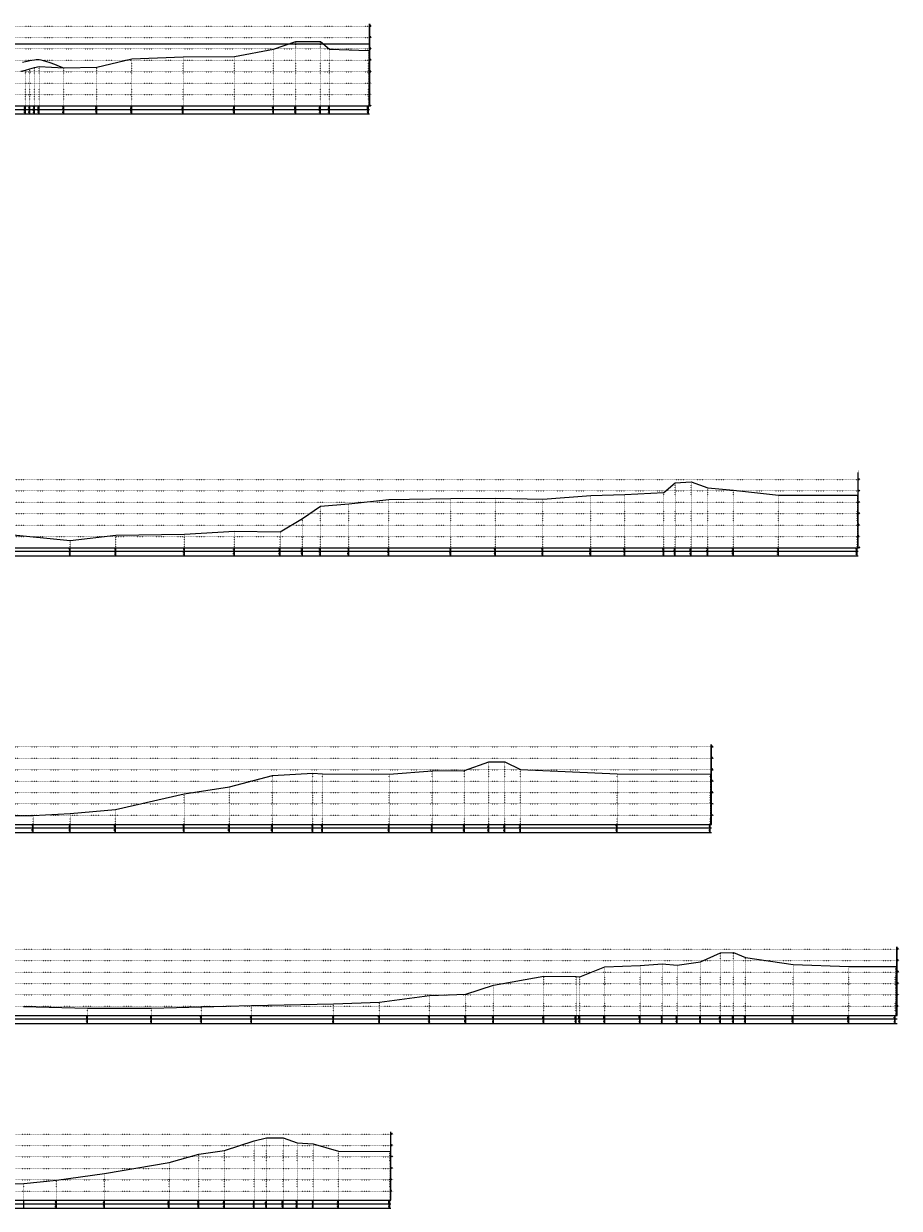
# Model space of a CAD drawing. Extents: x 391415 to 399140, y 3188456 to 3193757.
# Tile 3 of 3: x 395301 to 399140, y 3188456 to 3193646. Entities that reach past the tile are written whole.
import ezdxf
from ezdxf.enums import TextEntityAlignment as Align

# ---------------------------------------------------------------- set-up
doc = ezdxf.new("R2010")
doc.units = 0
doc.linetypes.add('X4', pattern=[1.6, 0, -1.6])
doc.layers.add('DESIGN_CENTER', color=1, linetype='CONTINUOUS', lineweight=0)
doc.layers.add('WSE_22_190', color=4, linetype='CONTINUOUS', lineweight=0)
for name, color, linetype in [('DMX', 1, 'CONTINUOUS'), ('zdm1', 2, 'CONTINUOUS'), ('ZDMT5', 3, 'CONTINUOUS')]:
    doc.layers.add(name, color=color, linetype=linetype)
doc.styles.add('HZ', font='rs.shx', dxfattribs={"width": 0.8, "bigfont": 'hztxt.shx'})

msp = doc.modelspace()

# ---------------------------------------------------------------- linework, layer by layer
at = {"layer": 'DESIGN_CENTER', "color": 1}
msp.add_lwpolyline([(395296.2, 3193476.8), (395308.7, 3193479.6), (395316.2, 3193481.3), (395328.7, 3193484), (395336.2, 3193485.4), (395348.7, 3193487.4), (395356.2, 3193488.3), (395368.7, 3193489.6), (395376.2, 3193487.8), (395396.2, 3193482.3), (395416.2, 3193475.7), (395436.2, 3193468.2), (395456.2, 3193460.2), (395476.2, 3193452.4), (395476.9, 3193452.2), (395621.3, 3193455.5), (395774.7, 3193491.3), (396000.3, 3193501.2), (396224.7, 3193501.7), (396396.8, 3193534.5), (396494.1, 3193568.3), (396601.6, 3193568.3), (396641.2, 3193533.7), (396812.7, 3193528.2)], dxfattribs=at)
at = {"layer": 'DMX', "linetype": 'Continuous', "flags": 128}
for points in [[(395288.7, 3193437.5), (395308.7, 3193442.8), (395328.7, 3193448.3), (395348.7, 3193453.6), (395368.7, 3193458.7), (395476.9, 3193452.2), (395621.3, 3193455.5), (395774.7, 3193491.3), (396000.3, 3193501.2), (396224.7, 3193501.7), (396396.8, 3193534.5), (396494.1, 3193568.3), (396601.6, 3193568.3), (396641.2, 3193533.7), (396812.7, 3193528.2)], [(395225.6, 3191409.2), (395505.5, 3191382.4), (395705.3, 3191405.1), (396005.5, 3191409.7), (396225.6, 3191422.2), (396425.4, 3191419.8), (396522.8, 3191478), (396602.3, 3191532.7), (396726.9, 3191542.2), (396902.1, 3191561.7), (397173.4, 3191565.7), (397369.1, 3191567.7), (397576.8, 3191562.2), (397787.9, 3191578.7), (397936.8, 3191583.2), (398107.4, 3191591.9), (398157.4, 3191634.7), (398226.9, 3191638.7), (398300.5, 3191612), (398412, 3191602.2), (398610, 3191580.8), (398954.1, 3191580.6)], [(394817.9, 3190173), (395343.3, 3190177.4), (395504.6, 3190185.9), (395703.5, 3190204.1), (396004.6, 3190271.7), (396203.5, 3190303.1), (396391.6, 3190351.9), (396568.3, 3190362.9), (396610.7, 3190360.2), (396903, 3190358.9), (397092.2, 3190372.9), (397233.1, 3190374.1), (397340.4, 3190411.9), (397410.5, 3190411.9), (397479.4, 3190378.2), (397902.8, 3190360.1), (398310.6, 3190358.3)], [(395300.4, 3189341.1), (395580.9, 3189332.7), (395861.4, 3189333.3), (396080.9, 3189339), (396300.3, 3189344.5), (396660, 3189351.4), (396861.3, 3189358.8), (397080.8, 3189389), (397239.1, 3189394.4), (397361.3, 3189433.9), (397580.7, 3189473), (397722.9, 3189471.7), (397739, 3189471.1), (397848.8, 3189514.5), (398003.9, 3189519.3), (398100.4, 3189527), (398165.8, 3189521.7), (398268.4, 3189536.4), (398356.2, 3189575.5), (398412.3, 3189576.5), (398464.8, 3189555), (398674, 3189524.8), (398917.9, 3189516), (399122, 3189515.6), (399124.6, 3189515.7)], [(395090.3, 3188558.7), (395301.8, 3188565.6), (395444.5, 3188579.1), (395656, 3188609.4), (395938.8, 3188657.2), (396068.7, 3188693.4), (396181.1, 3188710), (396312.2, 3188751.8), (396365.8, 3188765.4), (396438.1, 3188764.4), (396499.6, 3188743.9), (396570.8, 3188738.3), (396681.5, 3188707), (396905.8, 3188704.7)]]:
    msp.add_lwpolyline(points, dxfattribs=at)
at = {"layer": 'WSE_22_190', "color": 4}
msp.add_line((391496.2, 3193557.2), (396812.7, 3193557.2), dxfattribs=at)
at = {"layer": 'zdm1', "linetype": 'X4'}
for p, q in [((391481.2, 3193635.3), (396827.7, 3193635.3)), ((391481.2, 3193585.3), (396827.7, 3193585.3)), ((391481.2, 3193535.3), (396827.7, 3193535.3)), ((391481.2, 3193485.3), (396827.7, 3193485.3)), ((391481.2, 3193435.3), (396827.7, 3193435.3)), ((391481.2, 3193385.3), (396827.7, 3193385.3)), ((391481.2, 3193335.3), (396827.7, 3193335.3)), ((391481.2, 3193285.3), (396827.7, 3193285.3)), ((391476, 3191649.7), (398969.1, 3191649.7)), ((391476, 3191599.7), (398969.1, 3191599.7)), ((391476, 3191549.7), (398969.1, 3191549.7)), ((391476, 3191499.7), (398969.1, 3191499.7)), ((391476, 3191449.7), (398969.1, 3191449.7)), ((391476, 3191399.7), (398969.1, 3191399.7)), ((391476, 3191349.7), (398969.1, 3191349.7)), ((391449.7, 3190477.9), (398325.6, 3190477.9)), ((391449.7, 3190427.9), (398325.6, 3190427.9)), ((391449.7, 3190377.9), (398325.6, 3190377.9)), ((391449.7, 3190327.9), (398325.6, 3190327.9)), ((391449.7, 3190277.9), (398325.6, 3190277.9)), ((391449.7, 3190227.9), (398325.6, 3190227.9)), ((391449.7, 3190177.9), (398325.6, 3190177.9)), ((391445, 3189591.5), (399139.6, 3189591.5)), ((391445, 3189541.5), (399139.6, 3189541.5)), ((391445, 3189491.5), (399139.6, 3189491.5)), ((391445, 3189441.5), (399139.6, 3189441.5)), ((391445, 3189391.5), (399139.6, 3189391.5)), ((391445, 3189341.5), (399139.6, 3189341.5)), ((391464.9, 3188781.4), (396920.8, 3188781.4)), ((391464.9, 3188731.4), (396920.8, 3188731.4)), ((391464.9, 3188681.4), (396920.8, 3188681.4)), ((391464.9, 3188631.4), (396920.8, 3188631.4)), ((391464.9, 3188581.4), (396920.8, 3188581.4)), ((391464.9, 3188531.4), (396920.8, 3188531.4))]:
    msp.add_line(p, q, dxfattribs=at)
at = {"layer": 'zdm1', "linetype": 'Continuous'}
for p, q in [((396817.2, 3193285.3), (396817.2, 3193645.3)), ((396818.2, 3193285.3), (396818.2, 3193645.3)), ((391496.2, 3193285.3), (396817.7, 3193285.3)), ((391451.2, 3193270.3), (396817.7, 3193270.3)), ((391451.2, 3193250.3), (396817.7, 3193250.3)), ((398958.6, 3191349.7), (398958.6, 3191679.7)), ((398959.6, 3191349.7), (398959.6, 3191679.7)), ((391446, 3191334.7), (398959.1, 3191334.7)), ((391446, 3191314.7), (398959.1, 3191314.7)), ((391491, 3191349.7), (398959.1, 3191349.7)), ((398315.1, 3190137.9), (398315.1, 3190487.9)), ((398316.1, 3190137.9), (398316.1, 3190487.9)), ((391419.7, 3190122.9), (398315.6, 3190122.9)), ((391464.7, 3190137.9), (398315.6, 3190137.9)), ((391419.7, 3190102.9), (398315.6, 3190102.9)), ((399129.1, 3189301.5), (399129.1, 3189601.5)), ((399130.1, 3189301.5), (399130.1, 3189601.5)), ((391460, 3189301.5), (399129.6, 3189301.5)), ((391415, 3189286.5), (399129.6, 3189286.5)), ((391415, 3189266.5), (399129.6, 3189266.5)), ((396910.3, 3188491.4), (396910.3, 3188791.4)), ((396911.3, 3188491.4), (396911.3, 3188791.4)), ((391434.9, 3188476.4), (396910.8, 3188476.4)), ((391479.9, 3188491.4), (396910.8, 3188491.4)), ((391434.9, 3188456.4), (396910.8, 3188456.4))]:
    msp.add_line(p, q, dxfattribs=at)
at = {"layer": 'zdm1', "linetype": 'Continuous', "const_width": 1, "flags": 128}
for points in [[(396817.7, 3193635.3), (396817.7, 3193645.3)], [(396817.7, 3193615.3), (396817.7, 3193625.3)], [(396817.7, 3193595.3), (396817.7, 3193605.3)], [(396817.7, 3193575.3), (396817.7, 3193585.3)], [(396817.7, 3193555.3), (396817.7, 3193565.3)], [(396817.7, 3193535.3), (396817.7, 3193545.3)], [(396817.7, 3193515.3), (396817.7, 3193525.3)], [(396817.7, 3193495.3), (396817.7, 3193505.3)], [(396817.7, 3193475.3), (396817.7, 3193485.3)], [(396817.7, 3193455.3), (396817.7, 3193465.3)], [(396817.7, 3193435.3), (396817.7, 3193445.3)], [(396817.7, 3193415.3), (396817.7, 3193425.3)], [(396817.7, 3193395.3), (396817.7, 3193405.3)], [(396817.7, 3193375.3), (396817.7, 3193385.3)], [(396817.7, 3193355.3), (396817.7, 3193365.3)], [(396817.7, 3193335.3), (396817.7, 3193345.3)], [(396817.7, 3193315.3), (396817.7, 3193325.3)], [(396817.7, 3193295.3), (396817.7, 3193305.3)], [(398959.1, 3191679.7), (398959.1, 3191689.7)], [(398959.1, 3191659.7), (398959.1, 3191669.7)], [(398959.1, 3191639.7), (398959.1, 3191649.7)], [(398959.1, 3191619.7), (398959.1, 3191629.7)], [(398959.1, 3191599.7), (398959.1, 3191609.7)], [(398959.1, 3191579.7), (398959.1, 3191589.7)], [(398959.1, 3191559.7), (398959.1, 3191569.7)], [(398959.1, 3191539.7), (398959.1, 3191549.7)], [(398959.1, 3191519.7), (398959.1, 3191529.7)], [(398959.1, 3191499.7), (398959.1, 3191509.7)], [(398959.1, 3191479.7), (398959.1, 3191489.7)], [(398959.1, 3191459.7), (398959.1, 3191469.7)], [(398959.1, 3191439.7), (398959.1, 3191449.7)], [(398959.1, 3191419.7), (398959.1, 3191429.7)], [(398959.1, 3191399.7), (398959.1, 3191409.7)], [(398959.1, 3191379.7), (398959.1, 3191389.7)], [(398959.1, 3191359.7), (398959.1, 3191369.7)], [(398315.6, 3190487.9), (398315.6, 3190497.9)], [(398315.6, 3190467.9), (398315.6, 3190477.9)], [(398315.6, 3190447.9), (398315.6, 3190457.9)], [(398315.6, 3190427.9), (398315.6, 3190437.9)], [(398315.6, 3190407.9), (398315.6, 3190417.9)], [(398315.6, 3190387.9), (398315.6, 3190397.9)], [(398315.6, 3190367.9), (398315.6, 3190377.9)], [(398315.6, 3190347.9), (398315.6, 3190357.9)], [(398315.6, 3190327.9), (398315.6, 3190337.9)], [(398315.6, 3190307.9), (398315.6, 3190317.9)], [(398315.6, 3190287.9), (398315.6, 3190297.9)], [(398315.6, 3190267.9), (398315.6, 3190277.9)], [(398315.6, 3190247.9), (398315.6, 3190257.9)], [(398315.6, 3190227.9), (398315.6, 3190237.9)], [(398315.6, 3190207.9), (398315.6, 3190217.9)], [(398315.6, 3190187.9), (398315.6, 3190197.9)], [(398315.6, 3190167.9), (398315.6, 3190177.9)], [(398315.6, 3190147.9), (398315.6, 3190157.9)], [(399129.6, 3189591.5), (399129.6, 3189601.5)], [(399129.6, 3189571.5), (399129.6, 3189581.5)], [(399129.6, 3189551.5), (399129.6, 3189561.5)], [(399129.6, 3189531.5), (399129.6, 3189541.5)], [(399129.6, 3189511.5), (399129.6, 3189521.5)], [(399129.6, 3189491.5), (399129.6, 3189501.5)], [(399129.6, 3189471.5), (399129.6, 3189481.5)], [(399129.6, 3189451.5), (399129.6, 3189461.5)], [(399129.6, 3189431.5), (399129.6, 3189441.5)], [(399129.6, 3189411.5), (399129.6, 3189421.5)], [(399129.6, 3189391.5), (399129.6, 3189401.5)], [(399129.6, 3189371.5), (399129.6, 3189381.5)], [(399129.6, 3189351.5), (399129.6, 3189361.5)], [(399129.6, 3189331.5), (399129.6, 3189341.5)], [(399129.6, 3189311.5), (399129.6, 3189321.5)], [(396910.8, 3188781.4), (396910.8, 3188791.4)], [(396910.8, 3188761.4), (396910.8, 3188771.4)], [(396910.8, 3188741.4), (396910.8, 3188751.4)], [(396910.8, 3188721.4), (396910.8, 3188731.4)], [(396910.8, 3188701.4), (396910.8, 3188711.4)], [(396910.8, 3188681.4), (396910.8, 3188691.4)], [(396910.8, 3188661.4), (396910.8, 3188671.4)], [(396910.8, 3188641.4), (396910.8, 3188651.4)], [(396910.8, 3188621.4), (396910.8, 3188631.4)], [(396910.8, 3188601.4), (396910.8, 3188611.4)], [(396910.8, 3188581.4), (396910.8, 3188591.4)], [(396910.8, 3188561.4), (396910.8, 3188571.4)], [(396910.8, 3188541.4), (396910.8, 3188551.4)], [(396910.8, 3188521.4), (396910.8, 3188531.4)], [(396910.8, 3188501.4), (396910.8, 3188511.4)]]:
    msp.add_lwpolyline(points, dxfattribs=at)
at = {"layer": 'ZDMT5', "linetype": 'X4'}
for p, q in [((396494.1, 3193285.3), (396494.1, 3193568.3)), ((396601.6, 3193285.3), (396601.6, 3193568.3)), ((396000.3, 3193285.3), (396000.3, 3193501.2)), ((396224.7, 3193285.3), (396224.7, 3193501.7)), ((396396.8, 3193285.3), (396396.8, 3193534.5)), ((396641.2, 3193285.3), (396641.2, 3193533.7)), ((396812.7, 3193285.3), (396812.7, 3193528.2)), ((395308.7, 3193285.3), (395308.7, 3193442.8)), ((395328.7, 3193285.3), (395328.7, 3193448.3)), ((395348.7, 3193285.3), (395348.7, 3193453.6)), ((395368.7, 3193285.3), (395368.7, 3193458.7)), ((395476.9, 3193285.3), (395476.9, 3193452.2)), ((395621.3, 3193285.3), (395621.3, 3193455.5)), ((395774.7, 3193285.3), (395774.7, 3193491.3)), ((398157.4, 3191349.7), (398157.4, 3191634.7)), ((398226.9, 3191349.7), (398226.9, 3191638.7)), ((397787.9, 3191349.7), (397787.9, 3191578.7)), ((397936.8, 3191349.7), (397936.8, 3191583.2)), ((398107.4, 3191349.7), (398107.4, 3191591.9)), ((398300.5, 3191349.7), (398300.5, 3191612)), ((398412, 3191349.7), (398412, 3191602.2)), ((398610, 3191349.7), (398610, 3191580.8)), ((398954.1, 3191349.7), (398954.1, 3191580.6)), ((396602.3, 3191349.7), (396602.3, 3191532.7)), ((396726.9, 3191349.7), (396726.9, 3191542.2)), ((396902.1, 3191349.7), (396902.1, 3191561.7)), ((397173.4, 3191349.7), (397173.4, 3191565.7)), ((397369.1, 3191349.7), (397369.1, 3191567.7)), ((397576.8, 3191349.7), (397576.8, 3191562.2)), ((396522.8, 3191349.7), (396522.8, 3191478)), ((396225.6, 3191349.7), (396225.6, 3191422.2)), ((396425.4, 3191349.7), (396425.4, 3191419.8)), ((395505.5, 3191349.7), (395505.5, 3191382.4)), ((395705.3, 3191349.7), (395705.3, 3191405.1)), ((396005.5, 3191349.7), (396005.5, 3191409.7)), ((397340.4, 3190137.9), (397340.4, 3190411.9)), ((397410.5, 3190137.9), (397410.5, 3190411.9)), ((397479.4, 3190137.9), (397479.4, 3190378.2)), ((396391.6, 3190137.9), (396391.6, 3190351.9)), ((396568.3, 3190137.9), (396568.3, 3190362.9)), ((396610.7, 3190137.9), (396610.7, 3190360.2)), ((396903, 3190137.9), (396903, 3190358.9)), ((397092.2, 3190137.9), (397092.2, 3190372.9)), ((397233.1, 3190137.9), (397233.1, 3190374.1)), ((397902.8, 3190137.9), (397902.8, 3190360.1)), ((398310.6, 3190137.9), (398310.6, 3190358.3)), ((396203.5, 3190137.9), (396203.5, 3190303.1)), ((396004.6, 3190137.9), (396004.6, 3190271.7)), ((395343.3, 3190137.9), (395343.3, 3190177.4)), ((395504.6, 3190137.9), (395504.6, 3190185.9)), ((395703.5, 3190137.9), (395703.5, 3190204.1)), ((398356.2, 3189301.5), (398356.2, 3189575.5)), ((398412.3, 3189301.5), (398412.3, 3189576.5)), ((398464.8, 3189301.5), (398464.8, 3189555)), ((397848.8, 3189301.5), (397848.8, 3189514.5)), ((398003.9, 3189301.5), (398003.9, 3189519.3)), ((398100.4, 3189301.5), (398100.4, 3189527)), ((398165.8, 3189301.5), (398165.8, 3189521.7)), ((398268.4, 3189301.5), (398268.4, 3189536.4)), ((398674, 3189301.5), (398674, 3189524.8)), ((398917.9, 3189301.5), (398917.9, 3189516)), ((399122, 3189301.5), (399122, 3189515.6)), ((399124.6, 3189301.5), (399124.6, 3189515.7)), ((397580.7, 3189301.5), (397580.7, 3189473)), ((397722.9, 3189301.5), (397722.9, 3189471.7)), ((397739, 3189301.5), (397739, 3189471.1)), ((397239.1, 3189301.5), (397239.1, 3189394.4)), ((397361.3, 3189301.5), (397361.3, 3189433.9)), ((396300.3, 3189301.5), (396300.3, 3189344.5)), ((396660, 3189301.5), (396660, 3189351.4)), ((396861.3, 3189301.5), (396861.3, 3189358.8)), ((397080.8, 3189301.5), (397080.8, 3189389)), ((395580.9, 3189301.5), (395580.9, 3189332.7)), ((395861.4, 3189301.5), (395861.4, 3189333.3)), ((396080.9, 3189301.5), (396080.9, 3189339)), ((396312.2, 3188491.4), (396312.2, 3188751.8)), ((396365.8, 3188491.4), (396365.8, 3188765.4)), ((396438.1, 3188491.4), (396438.1, 3188764.4)), ((396499.6, 3188491.4), (396499.6, 3188743.9)), ((396570.8, 3188491.4), (396570.8, 3188738.3)), ((396068.7, 3188491.4), (396068.7, 3188693.4)), ((396181.1, 3188491.4), (396181.1, 3188710)), ((396681.5, 3188491.4), (396681.5, 3188707)), ((396905.8, 3188491.4), (396905.8, 3188704.7)), ((395938.8, 3188491.4), (395938.8, 3188657.2)), ((395301.8, 3188491.4), (395301.8, 3188565.6)), ((395444.5, 3188491.4), (395444.5, 3188579.1)), ((395656, 3188491.4), (395656, 3188609.4))]:
    msp.add_line(p, q, dxfattribs=at)
at = {"layer": 'ZDMT5', "linetype": 'Continuous'}
for p, q in [((395308.7, 3193250.3), (395308.7, 3193285.3)), ((395328.7, 3193250.3), (395328.7, 3193285.3)), ((395348.7, 3193250.3), (395348.7, 3193285.3)), ((395368.7, 3193250.3), (395368.7, 3193285.3)), ((395476.9, 3193250.3), (395476.9, 3193285.3)), ((395621.3, 3193250.3), (395621.3, 3193285.3)), ((395774.7, 3193250.3), (395774.7, 3193285.3)), ((396000.3, 3193250.3), (396000.3, 3193285.3)), ((396224.7, 3193250.3), (396224.7, 3193285.3)), ((396396.8, 3193250.3), (396396.8, 3193285.3)), ((396494.1, 3193250.3), (396494.1, 3193285.3)), ((396601.6, 3193250.3), (396601.6, 3193285.3)), ((396641.2, 3193250.3), (396641.2, 3193285.3)), ((396812.7, 3193250.3), (396812.7, 3193285.3)), ((395505.5, 3191314.7), (395505.5, 3191349.7)), ((395705.3, 3191314.7), (395705.3, 3191349.7)), ((396005.5, 3191314.7), (396005.5, 3191349.7)), ((396225.6, 3191314.7), (396225.6, 3191349.7)), ((396425.4, 3191314.7), (396425.4, 3191349.7)), ((396522.8, 3191314.7), (396522.8, 3191349.7)), ((396602.3, 3191314.7), (396602.3, 3191349.7)), ((396726.9, 3191314.7), (396726.9, 3191349.7)), ((396902.1, 3191314.7), (396902.1, 3191349.7)), ((397173.4, 3191314.7), (397173.4, 3191349.7)), ((397369.1, 3191314.7), (397369.1, 3191349.7)), ((397576.8, 3191314.7), (397576.8, 3191349.7)), ((397787.9, 3191314.7), (397787.9, 3191349.7)), ((397936.8, 3191314.7), (397936.8, 3191349.7)), ((398107.4, 3191314.7), (398107.4, 3191349.7)), ((398157.4, 3191314.7), (398157.4, 3191349.7)), ((398226.9, 3191314.7), (398226.9, 3191349.7)), ((398300.5, 3191314.7), (398300.5, 3191349.7)), ((398412, 3191314.7), (398412, 3191349.7)), ((398610, 3191314.7), (398610, 3191349.7)), ((398954.1, 3191314.7), (398954.1, 3191349.7)), ((395343.3, 3190102.9), (395343.3, 3190137.9)), ((395504.6, 3190102.9), (395504.6, 3190137.9)), ((395703.5, 3190102.9), (395703.5, 3190137.9)), ((396004.6, 3190102.9), (396004.6, 3190137.9)), ((396203.5, 3190102.9), (396203.5, 3190137.9)), ((396391.6, 3190102.9), (396391.6, 3190137.9)), ((396568.3, 3190102.9), (396568.3, 3190137.9)), ((396610.7, 3190102.9), (396610.7, 3190137.9)), ((396903, 3190102.9), (396903, 3190137.9)), ((397092.2, 3190102.9), (397092.2, 3190137.9)), ((397233.1, 3190102.9), (397233.1, 3190137.9)), ((397340.4, 3190102.9), (397340.4, 3190137.9)), ((397410.5, 3190102.9), (397410.5, 3190137.9)), ((397479.4, 3190102.9), (397479.4, 3190137.9)), ((397902.8, 3190102.9), (397902.8, 3190137.9)), ((398310.6, 3190102.9), (398310.6, 3190137.9)), ((395580.9, 3189266.5), (395580.9, 3189301.5)), ((395861.4, 3189266.5), (395861.4, 3189301.5)), ((396080.9, 3189266.5), (396080.9, 3189301.5)), ((396300.3, 3189266.5), (396300.3, 3189301.5)), ((396660, 3189266.5), (396660, 3189301.5)), ((396861.3, 3189266.5), (396861.3, 3189301.5)), ((397080.8, 3189266.5), (397080.8, 3189301.5)), ((397239.1, 3189266.5), (397239.1, 3189301.5)), ((397361.3, 3189266.5), (397361.3, 3189301.5)), ((397580.7, 3189266.5), (397580.7, 3189301.5)), ((397722.9, 3189266.5), (397722.9, 3189301.5)), ((397739, 3189266.5), (397739, 3189301.5)), ((397848.8, 3189266.5), (397848.8, 3189301.5)), ((398003.9, 3189266.5), (398003.9, 3189301.5)), ((398100.4, 3189266.5), (398100.4, 3189301.5)), ((398165.8, 3189266.5), (398165.8, 3189301.5)), ((398268.4, 3189266.5), (398268.4, 3189301.5)), ((398356.2, 3189266.5), (398356.2, 3189301.5)), ((398412.3, 3189266.5), (398412.3, 3189301.5)), ((398464.8, 3189266.5), (398464.8, 3189301.5)), ((398674, 3189266.5), (398674, 3189301.5)), ((398917.9, 3189266.5), (398917.9, 3189301.5)), ((399122, 3189266.5), (399122, 3189301.5)), ((395301.8, 3188456.4), (395301.8, 3188491.4)), ((395444.5, 3188456.4), (395444.5, 3188491.4)), ((395656, 3188456.4), (395656, 3188491.4)), ((395938.8, 3188456.4), (395938.8, 3188491.4)), ((396068.7, 3188456.4), (396068.7, 3188491.4)), ((396181.1, 3188456.4), (396181.1, 3188491.4)), ((396312.2, 3188456.4), (396312.2, 3188491.4)), ((396365.8, 3188456.4), (396365.8, 3188491.4)), ((396438.1, 3188456.4), (396438.1, 3188491.4)), ((396499.6, 3188456.4), (396499.6, 3188491.4)), ((396570.8, 3188456.4), (396570.8, 3188491.4)), ((396681.5, 3188456.4), (396681.5, 3188491.4)), ((396905.8, 3188456.4), (396905.8, 3188491.4))]:
    msp.add_line(p, q, dxfattribs=at)

# ---------------------------------------------------------------- texts
at = {"layer": 'zdm1', "linetype": 'Continuous', "style": 'HZ', "width": 0.8}
for s, p in [('30', (396818.7, 3193635.3)), ('25', (396818.7, 3193585.3)), ('20', (396818.7, 3193535.3)), ('15', (396818.7, 3193485.3)), ('5', (396818.7, 3193385.3)), ('10', (396818.7, 3193435.3)), ('0', (396818.7, 3193335.3)), ('-5', (396818.7, 3193285.3)), ('25', (398960.1, 3191649.7)), ('20', (398960.1, 3191599.7)), ('15', (398960.1, 3191549.7)), ('10', (398960.1, 3191499.7)), ('5', (398960.1, 3191449.7)), ('0', (398960.1, 3191399.7)), ('-5', (398960.1, 3191349.7)), ('30', (398316.6, 3190477.9)), ('25', (398316.6, 3190427.9)), ('20', (398316.6, 3190377.9)), ('15', (398316.6, 3190327.9)), ('10', (398316.6, 3190277.9)), ('5', (398316.6, 3190227.9)), ('0', (398316.6, 3190177.9)), ('25', (399130.6, 3189591.5)), ('20', (399130.6, 3189541.5)), ('15', (399130.6, 3189491.5)), ('10', (399130.6, 3189441.5)), ('5', (399130.6, 3189391.5)), ('0', (399130.6, 3189341.5)), ('25', (396911.8, 3188781.4)), ('20', (396911.8, 3188731.4)), ('15', (396911.8, 3188681.4)), ('10', (396911.8, 3188631.4)), ('5', (396911.8, 3188581.4)), ('0', (396911.8, 3188531.4))]:
    msp.add_text(s, height=3, dxfattribs=at).set_placement(p)
at = {"layer": 'ZDMT5', "linetype": 'Continuous', "style": 'HZ', "width": 0.8}
for s, p in [('10.74', (395308.2, 3193277.8)), ('381.2', (395308.2, 3193260.3)), ('11.30', (395328.2, 3193277.8)), ('383.2', (395328.2, 3193260.3)), ('11.83', (395348.2, 3193277.8)), ('385.2', (395348.2, 3193260.3)), ('12.34', (395368.2, 3193277.8)), ('387.2', (395368.2, 3193260.3)), ('11.69', (395476.4, 3193277.8)), ('398.1', (395476.4, 3193260.3)), ('12.02', (395620.8, 3193277.8)), ('412.5', (395620.8, 3193260.3)), ('15.60', (395774.2, 3193277.8)), ('427.8', (395774.2, 3193260.3)), ('16.59', (395999.8, 3193277.8)), ('450.4', (395999.8, 3193260.3)), ('16.64', (396224.2, 3193277.8)), ('472.8', (396224.2, 3193260.3)), ('19.92', (396396.3, 3193277.8)), ('490.1', (396396.3, 3193260.3)), ('23.30', (396493.6, 3193277.8)), ('499.8', (396493.6, 3193260.3)), ('23.30', (396601.1, 3193277.8)), ('510.5', (396601.1, 3193260.3)), ('19.84', (396640.7, 3193277.8)), ('514.5', (396640.7, 3193260.3)), ('19.29', (396812.2, 3193277.8)), ('531.6', (396812.2, 3193260.3)), ('-1.73', (395505, 3191342.2)), ('401.5', (395505, 3191324.7)), ('0.54', (395704.8, 3191342.2)), ('421.4', (395704.8, 3191324.7)), ('1.00', (396005, 3191342.2)), ('451.5', (396005, 3191324.7)), ('2.26', (396225.1, 3191342.2)), ('473.5', (396225.1, 3191324.7)), ('2.02', (396424.9, 3191342.2)), ('493.4', (396424.9, 3191324.7)), ('7.83', (396522.3, 3191342.2)), ('503.2', (396522.3, 3191324.7)), ('13.30', (396601.8, 3191342.2)), ('511.1', (396601.8, 3191324.7)), ('14.26', (396726.4, 3191342.2)), ('523.6', (396726.4, 3191324.7)), ('16.20', (396901.6, 3191342.2)), ('541.1', (396901.6, 3191324.7)), ('16.60', (397172.9, 3191342.2)), ('568.2', (397172.9, 3191324.7)), ('16.80', (397368.6, 3191342.2)), ('587.8', (397368.6, 3191324.7)), ('16.25', (397576.3, 3191342.2)), ('608.6', (397576.3, 3191324.7)), ('17.90', (397787.4, 3191342.2)), ('629.7', (397787.4, 3191324.7)), ('18.35', (397936.3, 3191342.2)), ('644.6', (397936.3, 3191324.7)), ('19.22', (398106.9, 3191342.2)), ('661.6', (398106.9, 3191324.7)), ('23.50', (398156.9, 3191342.2)), ('666.6', (398156.9, 3191324.7)), ('23.90', (398226.4, 3191342.2)), ('673.6', (398226.4, 3191324.7)), ('21.23', (398300, 3191342.2)), ('681.0', (398300, 3191324.7)), ('20.25', (398411.5, 3191342.2)), ('692.1', (398411.5, 3191324.7)), ('18.11', (398609.5, 3191342.2)), ('711.9', (398609.5, 3191324.7)), ('18.09', (398953.6, 3191342.2)), ('746.3', (398953.6, 3191324.7)), ('-0.05', (395342.8, 3190130.4)), ('0.81', (395504.1, 3190130.4)), ('2.62', (395703, 3190130.4)), ('9.38', (396004.1, 3190130.4)), ('12.52', (396203, 3190130.4)), ('17.40', (396391.1, 3190130.4)), ('18.50', (396567.8, 3190130.4)), ('18.23', (396610.2, 3190130.4)), ('18.10', (396902.5, 3190130.4)), ('19.50', (397091.7, 3190130.4)), ('19.62', (397232.6, 3190130.4)), ('23.40', (397339.9, 3190130.4)), ('23.40', (397410, 3190130.4)), ('20.03', (397478.9, 3190130.4)), ('18.22', (397902.3, 3190130.4)), ('18.04', (398310.1, 3190130.4)), ('387.9', (395342.8, 3190112.9)), ('404.0', (395504.1, 3190112.9)), ('423.9', (395703, 3190112.9)), ('454.0', (396004.1, 3190112.9)), ('473.9', (396203, 3190112.9)), ('492.7', (396391.1, 3190112.9)), ('510.4', (396567.8, 3190112.9)), ('514.6', (396610.2, 3190112.9)), ('543.8', (396902.5, 3190112.9)), ('562.8', (397091.7, 3190112.9)), ('576.8', (397232.6, 3190112.9)), ('587.6', (397339.9, 3190112.9)), ('594.6', (397410, 3190112.9)), ('601.5', (397478.9, 3190112.9)), ('643.8', (397902.3, 3190112.9)), ('684.6', (398310.1, 3190112.9)), ('-0.88', (395580.4, 3189294)), ('-0.82', (395860.9, 3189294)), ('-0.25', (396080.4, 3189294)), ('0.30', (396299.8, 3189294)), ('0.99', (396659.5, 3189294)), ('1.73', (396860.8, 3189294)), ('4.75', (397080.3, 3189294)), ('5.29', (397238.6, 3189294)), ('9.24', (397360.8, 3189294)), ('13.15', (397580.2, 3189294)), ('13.02', (397722.4, 3189294)), ('12.96', (397738.5, 3189294)), ('17.30', (397848.3, 3189294)), ('17.78', (398003.4, 3189294)), ('18.55', (398099.9, 3189294)), ('18.02', (398165.3, 3189294)), ('19.49', (398267.9, 3189294)), ('23.40', (398355.7, 3189294)), ('23.50', (398411.8, 3189294)), ('21.35', (398464.3, 3189294)), ('18.33', (398673.5, 3189294)), ('17.45', (398917.4, 3189294)), ('17.41', (399121.5, 3189294)), ('412.1', (395580.4, 3189276.5)), ('440.1', (395860.9, 3189276.5)), ('462.1', (396080.4, 3189276.5)), ('484.0', (396299.8, 3189276.5)), ('520.0', (396659.5, 3189276.5)), ('540.1', (396860.8, 3189276.5)), ('562.1', (397080.3, 3189276.5)), ('577.9', (397238.6, 3189276.5)), ('590.1', (397360.8, 3189276.5)), ('612.1', (397580.2, 3189276.5)), ('626.3', (397722.4, 3189276.5)), ('627.9', (397738.5, 3189276.5)), ('638.9', (397848.3, 3189276.5)), ('654.4', (398003.4, 3189276.5)), ('664.0', (398099.9, 3189276.5)), ('670.6', (398165.3, 3189276.5)), ('680.8', (398267.9, 3189276.5)), ('689.6', (398355.7, 3189276.5)), ('695.2', (398411.8, 3189276.5)), ('700.5', (398464.3, 3189276.5)), ('721.4', (398673.5, 3189276.5)), ('745.8', (398917.4, 3189276.5)), ('766.2', (399121.5, 3189276.5)), ('396.5', (395444, 3188466.4)), ('4.78', (395444, 3188483.9)), ('7.81', (395655.5, 3188483.9)), ('417.6', (395655.5, 3188466.4)), ('12.59', (395938.3, 3188483.9)), ('445.9', (395938.3, 3188466.4)), ('16.20', (396068.2, 3188483.9)), ('458.9', (396068.2, 3188466.4)), ('17.86', (396180.6, 3188483.9)), ('470.1', (396180.6, 3188466.4)), ('22.04', (396311.7, 3188483.9)), ('483.2', (396311.7, 3188466.4)), ('23.40', (396365.3, 3188483.9)), ('488.6', (396365.3, 3188466.4)), ('23.30', (396437.6, 3188483.9)), ('495.8', (396437.6, 3188466.4)), ('21.25', (396499.1, 3188483.9)), ('502.0', (396499.1, 3188466.4)), ('20.69', (396570.3, 3188483.9)), ('509.1', (396570.3, 3188466.4)), ('17.56', (396681, 3188483.9)), ('520.2', (396681, 3188466.4)), ('17.33', (396905.3, 3188483.9)), ('542.6', (396905.3, 3188466.4))]:
    msp.add_text(s, height=3, rotation=90, dxfattribs=at).set_placement(p, align=Align.BOTTOM_CENTER)

doc.saveas('drawing.dxf')
